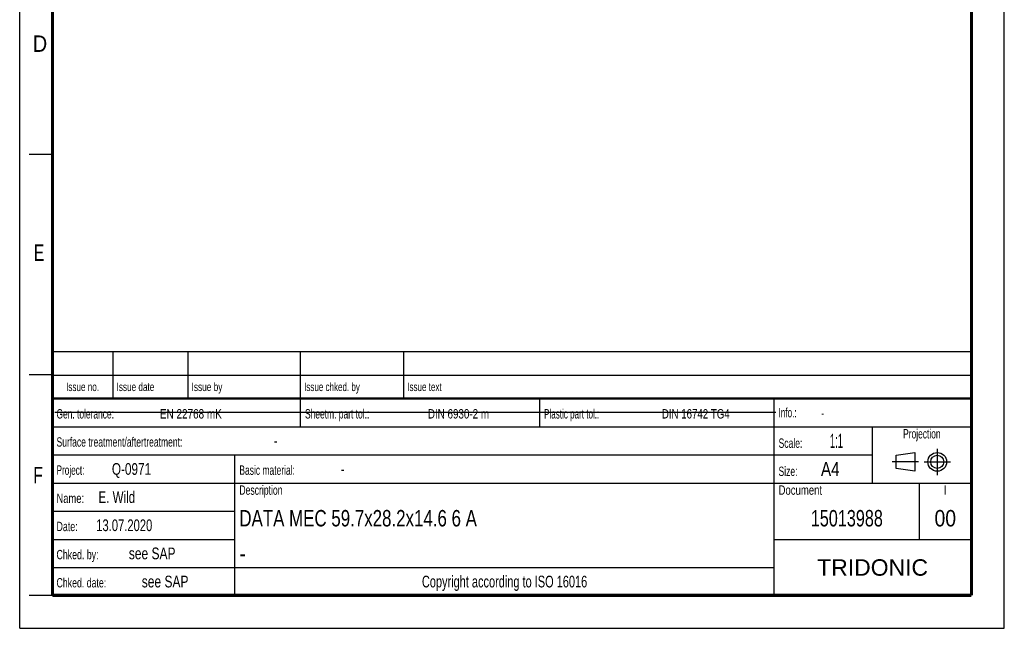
# Model space of a CAD drawing. Header units: millimetres. Extents: x 0 to 210, y 0 to 297.
# Tile 1 of 11: x 0 to 210, y 0 to 130. Entities that reach past the tile are written whole.
import ezdxf
from ezdxf.enums import TextEntityAlignment as Align

# ---------------------------------------------------------------- set-up
doc = ezdxf.new("R2010")
doc.units = ezdxf.units.MM
doc.header["$LTSCALE"] = 19.36
doc.linetypes.add('CENTER', pattern=[0.6, 0.375, -0.075, 0.075, -0.075])
doc.layers.get('0').update_dxf_attribs({"linetype": 'CONTINUOUS'})
doc.layers.add('DEFAULT_1', color=7, linetype='CENTER')
doc.layers.add('Z_NOTICE', color=7, linetype='CONTINUOUS')
doc.styles.get("Standard").update_dxf_attribs({"font": 'txt', "width": 0.7})
doc.styles.add('TEXTSTYLE_2', font='txt', dxfattribs={"width": 0.75})
doc.styles.add('TEXTSTYLE_5', font='arial.ttf')

# ---------------------------------------------------------------- blocks, each defined once
blk = doc.blocks.new('PROJEKTIONSMETHODE_BL0', base_point=(192.31, 35.47))
at = {"color": 2, "linetype": 'CONTINUOUS'}
for p, q in [((186.91, 36.87), (190.91, 37.47)), ((186.91, 34.07), (186.91, 36.87)), ((190.91, 37.47), (190.91, 33.47)), ((190.91, 33.47), (186.91, 34.07))]:
    blk.add_line(p, q, dxfattribs=at)
for radius in [2, 1.4]:
    blk.add_circle((195.71, 35.47), radius, dxfattribs=at)
at = {"layer": 'DEFAULT_1', "color": 2, "linetype": 'CENTER'}
for p, q in [((195.71, 38.27), (195.71, 32.67)), ((191.71, 35.47), (186.11, 35.47)), ((192.91, 35.47), (198.5, 35.47))]:
    blk.add_line(p, q, dxfattribs=at)

msp = doc.modelspace()

# ---------------------------------------------------------------- linework, layer by layer
at = {"color": 2, "linetype": 'CONTINUOUS'}
for p, q in [((0, 0), (0, 297)), ((210, 0), (210, 297)), ((7, 101), (2, 101)), ((6.913619, 48.960154), (6.913619, 58.960154)), ((6.913619, 58.960154), (202.913619, 58.960154)), ((19.913619, 48.960154), (19.913619, 58.960154)), ((35.913619, 48.960154), (35.913619, 58.960154)), ((59.913619, 48.960154), (59.913619, 58.960154)), ((81.913619, 48.960154), (81.913619, 58.960154)), ((202.913619, 48.960154), (202.913619, 58.960154)), ((7, 54), (2, 54)), ((6.913619, 53.960154), (202.913619, 53.960154)), ((6.913546, 6.960131), (6.913546, 48.960131)), ((6.913546, 48.960131), (202.913546, 48.960131)), ((6.913619, 48.960154), (202.913619, 48.960154)), ((59.913546, 42.960131), (59.913546, 48.960131)), ((110.913546, 42.960131), (110.913546, 48.960131)), ((160.913546, 6.960131), (160.913546, 48.960131)), ((202.913546, 6.960131), (202.913546, 48.960131)), ((6.913546, 42.960131), (202.913546, 42.960131)), ((181.913546, 30.960131), (181.913546, 42.960131)), ((6.913546, 36.960131), (181.913546, 36.960131)), ((45.913546, 6.960131), (45.913546, 36.960131)), ((6.913546, 30.960131), (202.913546, 30.960131)), ((191.913546, 18.960131), (191.913546, 30.960131)), ((6.913546, 24.960131), (45.913546, 24.960131)), ((6.913546, 18.960131), (45.913546, 18.960131)), ((160.913546, 18.960131), (202.913546, 18.960131)), ((6.913546, 12.960131), (160.913546, 12.960131)), ((7, 7), (2, 7)), ((6.913546, 6.960131), (202.913546, 6.960131)), ((0, 0), (210, 0))]:
    msp.add_line(p, q, dxfattribs=at)
at = {"color": 7, "linetype": 'CONTINUOUS'}
msp.add_line((7.468119, 46.04239), (161.268119, 46.04239), dxfattribs=at)
for points, const_width in [([(7, 7), (7, 290)], 0.7), ([(203, 7), (203, 290)], 0.7), ([(7, 49), (203, 49)], 0.5), ([(7, 7), (203, 7)], 0.7)]:
    msp.add_lwpolyline(points, dxfattribs=dict(at, const_width=const_width))

# ---------------------------------------------------------------- block references
at = {"color": 2, "linetype": 'CONTINUOUS'}
msp.add_blockref('PROJEKTIONSMETHODE_BL0', (192.305085, 35.469747), dxfattribs=at)

# ---------------------------------------------------------------- texts
at = {"color": 5, "linetype": 'CONTINUOUS', "style": 'TEXTSTYLE_2'}
for s, width, p in [('D', 0.904762, (2.807294, 122.85717)), ('E', 0.714286, (3.002453, 78.302471)), ('F', 0.714286, (2.922192, 30.897042))]:
    msp.add_text(s, height=3.5, dxfattribs=dict(at, width=width)).set_placement(p)
at = {"layer": 'Z_NOTICE', "color": 5, "linetype": 'CONTINUOUS', "style": 'TEXTSTYLE_2'}
for s, height, width, p in [('Issue date ', 1.8, 0.725108, (20.663619, 50.560154)), ('Issue by ', 1.8, 0.732804, (36.663619, 50.560154)), ('Issue chked. by', 1.8, 0.711111, (60.663619, 50.560154)), ('Issue text ', 1.8, 0.712121, (82.663619, 50.560154)), ('Gen. tolerance:', 2, 0.669841, (7.851046, 44.710131)), ('EN 22768 mK', 2, 0.792208, (29.91057, 44.710131)), ('Sheetm. part tol.:', 2, 0.67328, (60.851046, 44.710131)), ('DIN 6930-2 m', 2, 0.78373, (87.053427, 44.710131)), ('Plastic part tol.:', 2, 0.642857, (111.851046, 44.710131)), ('DIN 16742 TG4', 2, 0.772894, (136.958189, 44.710131)), ('Info.: ', 2, 0.64966, (161.851046, 44.960131)), ('Surface treatment/aftertreatment: ', 2, 0.681373, (7.851046, 38.710131)), ('Scale:  ', 2, 0.684524, (161.851046, 38.460131)), ('1:1', 3, 0.5, (172.803427, 38.460131)), ('-', 2.5, 0.714286, (54.184379, 38.710131)), ('Project: ', 2, 0.656085, (7.851046, 32.710131)), ('Q-0971', 2.5, 0.75, (19.66057, 32.710131)), ('Basic material: ', 2, 0.675595, (46.851046, 32.710131)), ('-', 2.5, 0.714286, (68.470094, 32.710131)), ('Size: ', 2, 0.678571, (161.851046, 32.460131)), (' A4', 3, 0.809524, (169.993903, 32.460131)), ('E. Wild', 2.5, 0.738095, (16.803427, 26.710131)), ('Description', 2, 0.688312, (46.851046, 28.460131)), ('Document', 2, 0.761905, (161.851046, 28.460131)), ('Name: ', 2, 0.746032, (7.851046, 26.710131)), ('13.07.2020', 2.5, 0.714286, (16.327237, 20.710131)), ('Date: ', 2, 0.706349, (7.851046, 20.710131)), ('Chked. by: ', 2, 0.701299, (7.851046, 14.710131)), ('see SAP', 2.5, 0.765306, (23.279618, 14.710131)), ('Chked. date: ', 2, 0.699634, (7.851046, 8.710131)), ('see SAP', 2.5, 0.765306, (26.041522, 8.710131))]:
    msp.add_text(s, height=height, dxfattribs=dict(at, width=width)).set_placement(p)
for s, height, width, p in [('Issue no.', 1.8, 0.719577, (13.413619, 50.560154)), ('Projection', 2, 0.671429, (192.413546, 40.460131)), ('I', 2, 0.833333, (197.413546, 28.460131)), ('Copyright according to ISO 16016', 2.5, 0.700149, (103.413546, 8.710131))]:
    msp.add_text(s, height=height, dxfattribs=dict(at, width=width)).set_placement(p, align=Align.CENTER)
at = {"layer": 'Z_NOTICE', "color": 5, "linetype": 'CONTINUOUS', "width": 0.714286}
msp.add_text('-', height=1.8, dxfattribs=at).set_placement((170.946284, 44.960131))
at = {"layer": 'Z_NOTICE', "color": 7, "linetype": 'CONTINUOUS', "style": 'TEXTSTYLE_2'}
for s, width, p in [('DATA MEC 59.7x28.2x14.6 6 A', 0.769841, (46.851046, 21.710131)), ('-', 0.904762, (46.851046, 14.210131))]:
    msp.add_text(s, height=3.5, dxfattribs=dict(at, width=width)).set_placement(p)
for s, width, p in [('15013988', 0.738095, (176.413546, 21.710131)), ('00', 0.880952, (197.413546, 21.710131))]:
    msp.add_text(s, height=3.5, dxfattribs=dict(at, width=width)).set_placement(p, align=Align.CENTER)
at = {"layer": 'Z_NOTICE', "color": 5, "linetype": 'CONTINUOUS', "style": 'TEXTSTYLE_5'}
msp.add_text('TRIDONIC', height=3.5, dxfattribs=at).set_placement((181.913546, 11.210131), align=Align.CENTER)

doc.saveas('drawing.dxf')
